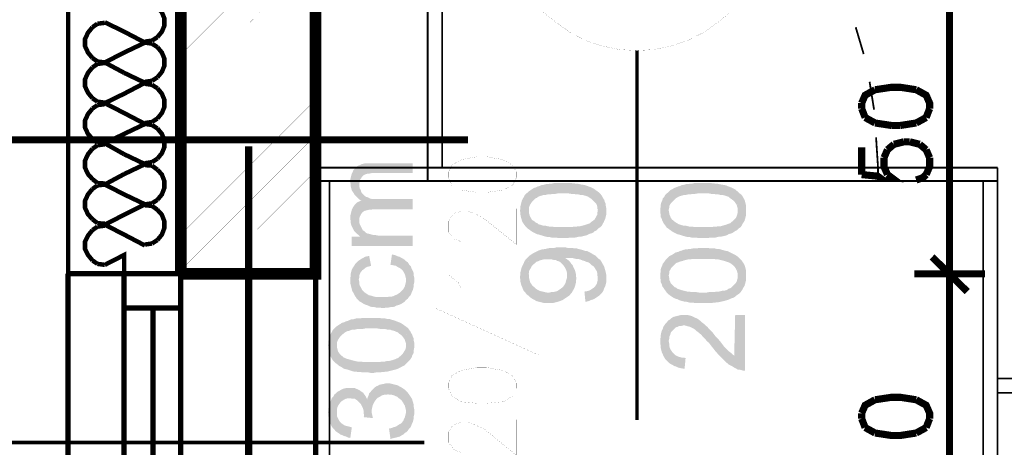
# Model space of a CAD drawing. Header units: millimetres. Extents: x -14047 to 49934, y -21523 to 14989.
# Tile 75 of 201: x 261 to 436, y 6058 to 6134. Entities that reach past the tile are written whole.
import ezdxf

# ---------------------------------------------------------------- set-up
doc = ezdxf.new("R2010")
doc.units = ezdxf.units.MM
doc.layers.add('H', color=7, linetype='Continuous')
doc.layers.add('P', color=7, linetype='Continuous')

msp = doc.modelspace()

# ---------------------------------------------------------------- hatches: boundary and pattern name
at = {"layer": 'H', "linetype": 'Continuous'}
for points in [[(321.314, 6102.237), (321.049, 6102.502), (320.784, 6102.767), (320.519, 6103.027), (320.345, 6103.292), (320.17, 6103.557), (319.99, 6103.822), (319.905, 6104.177), (319.815, 6104.527), (319.815, 6104.881), (319.725, 6105.231), (319.725, 6105.761), (319.815, 6106.116), (319.905, 6106.556), (319.99, 6106.821), (320.17, 6107.171), (320.255, 6107.436), (320.519, 6107.701), (320.609, 6107.881), (320.874, 6108.056), (321.139, 6108.231), (321.404, 6108.321), (321.754, 6108.496), (322.109, 6108.586), (322.459, 6108.671), (322.814, 6108.671), (323.254, 6108.671), (330.838, 6108.671), (330.838, 6106.911), (323.519, 6106.911), (323.079, 6106.821), (322.814, 6106.821), (322.549, 6106.731), (322.109, 6106.556), (321.844, 6106.291), (321.669, 6106.026), (321.489, 6105.761), (321.404, 6105.411), (321.314, 6105.056), (321.314, 6104.966)], [(321.669, 6101.972), (321.314, 6102.237), (321.314, 6104.966), (321.314, 6104.527), (321.404, 6104.177), (321.579, 6103.912), (321.669, 6103.557)], [(351.295, 6097.033), (351.12, 6097.208), (350.855, 6097.472), (350.59, 6097.827), (350.415, 6098.092), (350.24, 6098.442), (350.15, 6098.797), (350.061, 6099.062), (349.976, 6099.502), (349.976, 6099.852), (349.886, 6100.207), (349.976, 6100.647), (349.976, 6101.002), (350.061, 6101.352), (350.15, 6101.707), (350.24, 6102.057), (350.415, 6102.412), (350.59, 6102.677), (350.765, 6103.027), (351.03, 6103.292), (351.295, 6103.472), (351.56, 6103.737), (351.825, 6103.912), (352.09, 6104.087), (352.355, 6104.262), (352.705, 6104.352), (353.06, 6104.527), (353.415, 6104.617), (353.765, 6104.792), (354.03, 6104.792), (354.295, 6104.881), (354.645, 6104.966), (354.91, 6104.966), (355.265, 6105.056), (355.62, 6105.056), (355.97, 6105.146), (356.41, 6105.146), (356.765, 6105.146), (357.205, 6105.146), (357.999, 6105.146), (358.439, 6105.146), (358.879, 6105.146), (359.674, 6105.056), (360.024, 6105.056), (360.379, 6104.966), (360.734, 6104.881), (361.349, 6104.792), (361.614, 6104.707), (361.879, 6104.617), (362.584, 6104.352), (362.939, 6104.177), (363.199, 6103.997), (363.819, 6103.557), (363.729, 6100.297), (363.644, 6100.647), (363.644, 6100.912), (363.554, 6101.267), (363.379, 6101.532), (363.114, 6101.792), (362.849, 6102.057), (362.584, 6102.322), (362.319, 6102.502), (362.054, 6102.677), (361.879, 6102.767), (361.614, 6102.852), (361.259, 6102.942), (360.994, 6103.027), (360.644, 6103.027), (360.289, 6103.117), (359.849, 6103.117), (359.499, 6103.207), (359.054, 6103.207), (358.529, 6103.292), (358.084, 6103.292), (357.559, 6103.292), (357.03, 6103.292), (356.59, 6103.292), (356.145, 6103.207), (355.705, 6103.207), (355.265, 6103.117), (354.825, 6103.117), (354.47, 6103.027), (354.12, 6103.027), (353.855, 6102.942), (353.5, 6102.852), (353.325, 6102.767), (353.06, 6102.677), (352.885, 6102.502), (352.62, 6102.412), (352.355, 6102.147), (352.09, 6101.882), (351.915, 6101.617), (351.735, 6101.352), (351.56, 6101.002), (351.47, 6100.737), (351.47, 6100.382), (351.47, 6100.207)], [(376.252, 6097.033), (375.987, 6097.208), (375.812, 6097.472), (375.547, 6097.827), (375.372, 6098.092), (375.192, 6098.442), (375.107, 6098.797), (374.927, 6099.062), (374.927, 6099.502), (374.842, 6099.852), (374.842, 6100.207), (374.842, 6100.647), (374.927, 6101.002), (374.927, 6101.352), (375.017, 6101.707), (375.192, 6102.057), (375.282, 6102.412), (375.547, 6102.677), (375.722, 6103.027), (375.987, 6103.292), (376.252, 6103.472), (376.517, 6103.737), (376.692, 6103.912), (377.047, 6104.087), (377.312, 6104.262), (377.577, 6104.352), (378.017, 6104.527), (378.367, 6104.617), (378.722, 6104.792), (378.897, 6104.792), (379.252, 6104.881), (379.517, 6104.966), (379.866, 6104.966), (380.221, 6105.056), (380.571, 6105.056), (380.926, 6105.146), (381.276, 6105.146), (381.721, 6105.146), (382.161, 6105.146), (382.956, 6105.146), (383.396, 6105.146), (383.746, 6105.146), (384.541, 6105.056), (384.896, 6105.056), (385.246, 6104.966), (385.601, 6104.881), (386.216, 6104.792), (386.571, 6104.707), (386.746, 6104.617), (387.45, 6104.352), (387.805, 6104.177), (388.155, 6103.997), (388.685, 6103.557), (388.595, 6100.297), (388.595, 6100.647), (388.51, 6100.912), (388.42, 6101.267), (388.245, 6101.532), (388.07, 6101.792), (387.805, 6102.057), (387.45, 6102.322), (387.186, 6102.502), (387.011, 6102.677), (386.746, 6102.767), (386.481, 6102.852), (386.216, 6102.942), (385.866, 6103.027), (385.511, 6103.027), (385.161, 6103.117), (384.806, 6103.117), (384.366, 6103.207), (383.926, 6103.207), (383.481, 6103.292), (382.956, 6103.292), (382.511, 6103.292), (381.986, 6103.292), (381.456, 6103.292), (381.016, 6103.207), (380.571, 6103.207), (380.131, 6103.117), (379.782, 6103.117), (379.427, 6103.027), (379.072, 6103.027), (378.812, 6102.942), (378.457, 6102.852), (378.192, 6102.767), (378.017, 6102.677), (377.752, 6102.502), (377.577, 6102.412), (377.312, 6102.147), (377.047, 6101.882), (376.782, 6101.617), (376.607, 6101.352), (376.427, 6101.002), (376.427, 6100.737), (376.342, 6100.382), (376.342, 6100.207)], [(321.314, 6098.532), (321.314, 6101.882), (321.669, 6101.972), (321.669, 6103.557), (321.844, 6103.292), (322.109, 6103.027), (322.284, 6102.852), (322.549, 6102.677), (322.899, 6102.587), (323.164, 6102.412), (323.519, 6102.322), (323.959, 6102.322), (324.399, 6102.322), (330.838, 6102.322), (330.838, 6100.472), (323.784, 6100.472), (323.344, 6100.382), (322.989, 6100.382), (322.639, 6100.297), (322.284, 6100.207), (322.019, 6100.032), (321.754, 6099.767), (321.579, 6099.502), (321.404, 6099.147), (321.314, 6098.797)], [(357.559, 6095.358), (357.115, 6095.358), (356.765, 6095.358), (356.325, 6095.443), (355.53, 6095.443), (355.175, 6095.533), (354.825, 6095.533), (354.47, 6095.623), (354.12, 6095.708), (353.855, 6095.798), (353.5, 6095.888), (353.325, 6095.973), (352.885, 6096.063), (352.53, 6096.238), (352.18, 6096.418), (351.915, 6096.593), (351.295, 6097.033), (351.47, 6100.207), (351.47, 6099.852), (351.56, 6099.592), (351.65, 6099.237), (351.825, 6098.972), (352, 6098.617), (352.265, 6098.442), (352.53, 6098.267), (352.705, 6098.092), (352.97, 6098.002), (353.15, 6097.827), (353.765, 6097.647), (354.03, 6097.562), (354.385, 6097.562), (354.735, 6097.472), (355.175, 6097.387), (355.53, 6097.387), (356.41, 6097.298), (356.85, 6097.298), (358.084, 6097.298), (358.614, 6097.298), (359.054, 6097.298), (359.499, 6097.387), (359.939, 6097.387), (360.289, 6097.472), (360.644, 6097.472), (360.994, 6097.562), (361.349, 6097.647), (361.614, 6097.737), (361.879, 6097.827), (362.144, 6097.912), (362.319, 6098.002), (362.494, 6098.177), (362.759, 6098.357), (363.114, 6098.617), (363.289, 6098.882), (363.464, 6099.237), (363.644, 6099.502), (363.644, 6099.852), (363.729, 6100.207), (363.819, 6103.557), (364.084, 6103.292), (364.259, 6103.117), (364.524, 6102.767), (364.699, 6102.412), (364.879, 6102.147), (364.964, 6101.792), (365.143, 6101.442), (365.143, 6101.087), (365.228, 6100.737), (365.228, 6100.297), (365.228, 6099.852), (365.228, 6099.502), (365.143, 6099.147), (365.053, 6098.797), (364.879, 6098.442), (364.789, 6098.177), (364.614, 6097.912), (364.434, 6097.562), (364.169, 6097.298), (363.909, 6097.123), (363.644, 6096.858), (363.464, 6096.678), (363.199, 6096.593), (363.024, 6096.418), (362.759, 6096.238), (362.409, 6096.153), (362.144, 6096.063), (361.879, 6095.888), (361.174, 6095.708), (360.819, 6095.623), (360.469, 6095.623), (359.674, 6095.443), (358.794, 6095.443), (358.349, 6095.358), (357.909, 6095.358)], [(382.511, 6095.358), (382.071, 6095.358), (381.631, 6095.358), (381.191, 6095.443), (380.396, 6095.443), (380.041, 6095.533), (379.692, 6095.533), (379.337, 6095.623), (379.072, 6095.708), (378.722, 6095.798), (378.457, 6095.888), (378.192, 6095.973), (377.842, 6096.063), (377.487, 6096.238), (377.132, 6096.418), (376.867, 6096.593), (376.252, 6097.033), (376.342, 6100.207), (376.427, 6099.852), (376.427, 6099.592), (376.607, 6099.237), (376.692, 6098.972), (376.957, 6098.617), (377.222, 6098.442), (377.397, 6098.267), (377.662, 6098.092), (377.842, 6098.002), (378.102, 6097.827), (378.632, 6097.647), (378.987, 6097.562), (379.337, 6097.562), (379.692, 6097.472), (380.041, 6097.387), (380.396, 6097.387), (381.276, 6097.298), (381.806, 6097.298), (383.041, 6097.298), (383.481, 6097.298), (383.926, 6097.298), (384.366, 6097.387), (384.806, 6097.387), (385.246, 6097.472), (385.601, 6097.472), (385.951, 6097.562), (386.216, 6097.647), (386.571, 6097.737), (386.746, 6097.827), (387.011, 6097.912), (387.275, 6098.002), (387.45, 6098.177), (387.715, 6098.357), (387.98, 6098.617), (388.245, 6098.882), (388.42, 6099.237), (388.51, 6099.502), (388.595, 6099.852), (388.595, 6100.207), (388.685, 6103.557), (388.95, 6103.292), (389.215, 6103.117), (389.48, 6102.767), (389.655, 6102.412), (389.83, 6102.147), (389.92, 6101.792), (390.01, 6101.442), (390.095, 6101.087), (390.095, 6100.737), (390.095, 6100.297), (390.095, 6099.852), (390.095, 6099.502), (390.01, 6099.147), (389.92, 6098.797), (389.83, 6098.442), (389.655, 6098.177), (389.48, 6097.912), (389.305, 6097.562), (389.125, 6097.298), (388.86, 6097.123), (388.595, 6096.858), (388.335, 6096.678), (388.155, 6096.593), (387.89, 6096.418), (387.625, 6096.238), (387.365, 6096.153), (387.011, 6096.063), (386.746, 6095.888), (386.131, 6095.708), (385.686, 6095.623), (385.336, 6095.623), (384.631, 6095.443), (383.746, 6095.443), (383.306, 6095.358), (382.866, 6095.358)], [(321.489, 6095.623), (321.224, 6095.888), (320.959, 6096.063), (320.699, 6096.328), (320.434, 6096.593), (320.255, 6096.943), (320.08, 6097.298), (319.905, 6097.647), (319.815, 6098.002), (319.815, 6098.357), (319.725, 6098.707), (319.725, 6098.882), (319.725, 6099.327), (319.815, 6099.677), (319.905, 6100.032), (319.99, 6100.382), (320.17, 6100.737), (320.255, 6100.912), (320.434, 6101.177), (320.699, 6101.442), (320.959, 6101.707), (321.314, 6101.882), (321.314, 6098.532), (321.314, 6098.177), (321.404, 6097.827), (321.579, 6097.472)], [(319.99, 6093.948), (319.99, 6095.623), (321.489, 6095.623), (321.579, 6097.472), (321.754, 6097.123), (321.929, 6096.768), (322.194, 6096.593), (322.459, 6096.328), (322.814, 6096.153), (323.254, 6096.063), (323.519, 6095.973), (323.874, 6095.888), (324.224, 6095.888), (324.664, 6095.798), (330.838, 6095.798), (330.838, 6093.948)], [(321.139, 6084.334), (320.874, 6084.599), (320.699, 6084.864), (320.519, 6085.129), (320.434, 6085.304), (320.255, 6085.659), (320.08, 6085.919), (319.99, 6086.274), (319.905, 6086.629), (319.815, 6086.979), (319.725, 6087.334), (319.725, 6087.684), (319.725, 6087.864), (319.725, 6088.304), (319.815, 6088.654), (319.815, 6089.094), (319.905, 6089.449), (319.99, 6089.714), (320.17, 6090.068), (320.345, 6090.328), (320.519, 6090.593), (320.609, 6090.773), (320.874, 6091.038), (321.139, 6091.298), (321.404, 6091.478), (321.669, 6091.653), (322.019, 6091.828), (322.284, 6092.008), (322.639, 6092.093), (323.079, 6092.183), (323.429, 6090.418), (323.079, 6090.328), (322.724, 6090.243), (322.374, 6090.068), (322.109, 6089.804), (321.844, 6089.624), (321.579, 6089.274), (321.404, 6088.919), (321.314, 6088.654), (321.314, 6088.304), (321.224, 6087.949)], [(329.603, 6084.334), (329.603, 6087.864), (329.603, 6088.214), (329.513, 6088.569), (329.428, 6088.919), (329.248, 6089.274), (329.073, 6089.539), (328.898, 6089.714), (328.723, 6089.889), (328.458, 6090.068), (328.103, 6090.243), (327.838, 6090.418), (327.399, 6090.508), (327.049, 6090.593), (326.869, 6090.593), (327.134, 6092.448), (327.489, 6092.358), (327.838, 6092.268), (328.193, 6092.093), (328.543, 6092.008), (328.808, 6091.828), (329.163, 6091.653), (329.428, 6091.478), (329.693, 6091.213), (329.958, 6091.038), (330.223, 6090.593), (330.483, 6090.328), (330.573, 6090.068), (330.748, 6089.714), (330.928, 6089.359), (331.013, 6089.009), (331.013, 6088.654), (331.103, 6088.304), (331.103, 6087.949), (331.103, 6087.509), (331.013, 6087.154), (331.013, 6086.804), (330.928, 6086.449), (330.838, 6086.099), (330.663, 6085.744), (330.573, 6085.479), (330.398, 6085.129), (330.133, 6084.864), (329.958, 6084.599)], [(363.729, 6084.949), (363.729, 6088.304), (363.644, 6088.744), (363.644, 6089.094), (363.554, 6089.449), (363.379, 6089.714), (363.114, 6090.153), (362.849, 6090.418), (362.584, 6090.593), (362.319, 6090.858), (362.054, 6091.038), (361.704, 6091.123), (361.349, 6091.298), (360.994, 6091.388), (360.554, 6091.563), (360.204, 6091.653), (359.849, 6091.653), (359.499, 6091.743), (359.144, 6091.828), (358.349, 6091.828), (357.909, 6091.828), (357.734, 6090.328), (357.559, 6090.593), (357.38, 6090.773), (357.115, 6091.038), (356.85, 6091.213), (356.5, 6091.298), (356.235, 6091.478), (355.88, 6091.478), (355.53, 6091.563), (355.09, 6091.563), (354.47, 6091.563), (354.12, 6091.563), (353.765, 6091.478), (353.415, 6091.388), (353.06, 6091.213), (352.795, 6091.123), (352.53, 6090.858), (352.355, 6090.773), (352.09, 6090.508), (351.915, 6090.243), (351.735, 6089.889), (351.56, 6089.624), (351.47, 6089.274), (351.47, 6088.919), (351.385, 6092.008), (351.65, 6092.268), (351.915, 6092.448), (352.18, 6092.623), (352.885, 6092.978), (353.235, 6093.153), (353.5, 6093.243), (353.765, 6093.328), (354.385, 6093.418), (354.735, 6093.503), (355.175, 6093.593), (355.53, 6093.593), (355.97, 6093.593), (356.325, 6093.683), (356.85, 6093.683), (357.205, 6093.683), (357.644, 6093.683), (358.084, 6093.683), (358.439, 6093.593), (359.234, 6093.593), (359.584, 6093.503), (360.024, 6093.503), (360.289, 6093.418), (360.644, 6093.328), (360.994, 6093.243), (361.259, 6093.153), (361.524, 6093.063), (361.789, 6093.063), (362.144, 6092.888), (362.494, 6092.713), (362.759, 6092.533), (363.114, 6092.358), (363.379, 6092.183), (363.644, 6091.918), (363.909, 6091.653), (364.169, 6091.478), (364.349, 6091.213), (364.524, 6090.858), (364.699, 6090.593), (364.879, 6090.243), (364.964, 6089.889), (365.053, 6089.624), (365.143, 6089.274), (365.228, 6088.834), (365.228, 6088.479), (365.228, 6088.304), (365.228, 6087.864), (365.228, 6087.509), (365.143, 6087.154), (365.053, 6086.804), (364.879, 6086.449), (364.789, 6086.184), (364.614, 6085.834), (364.434, 6085.569), (364.259, 6085.394), (363.994, 6085.129)], [(376.252, 6085.394), (375.987, 6085.659), (375.812, 6085.919), (375.547, 6086.274), (375.372, 6086.539), (375.192, 6086.804), (375.107, 6087.154), (374.927, 6087.509), (374.927, 6087.864), (374.842, 6088.214), (374.842, 6088.654), (374.842, 6089.094), (374.927, 6089.449), (374.927, 6089.804), (375.017, 6090.153), (375.192, 6090.508), (375.282, 6090.773), (375.547, 6091.123), (375.722, 6091.388), (375.987, 6091.653), (376.252, 6091.918), (376.517, 6092.183), (376.692, 6092.268), (377.047, 6092.448), (377.312, 6092.623), (377.577, 6092.798), (378.017, 6092.888), (378.367, 6093.063), (378.722, 6093.153), (378.897, 6093.243), (379.252, 6093.328), (379.517, 6093.328), (379.866, 6093.418), (380.221, 6093.418), (380.571, 6093.503), (380.926, 6093.503), (381.276, 6093.503), (381.721, 6093.593), (382.161, 6093.593), (382.956, 6093.593), (383.396, 6093.593), (383.746, 6093.503), (384.541, 6093.503), (384.896, 6093.418), (385.246, 6093.418), (385.601, 6093.328), (386.216, 6093.153), (386.571, 6093.063), (386.746, 6093.063), (387.45, 6092.713), (387.805, 6092.533), (388.155, 6092.358), (388.685, 6092.008), (388.595, 6088.654), (388.595, 6089.009), (388.51, 6089.359), (388.42, 6089.624), (388.245, 6089.978), (388.07, 6090.243), (387.805, 6090.508), (387.45, 6090.773), (387.186, 6090.948), (387.011, 6091.038), (386.746, 6091.123), (386.481, 6091.213), (386.216, 6091.298), (385.866, 6091.388), (385.511, 6091.478), (385.161, 6091.563), (384.806, 6091.563), (384.366, 6091.653), (383.926, 6091.653), (383.481, 6091.653), (382.956, 6091.653), (382.511, 6091.653), (381.986, 6091.653), (381.456, 6091.653), (381.016, 6091.653), (380.571, 6091.653), (380.131, 6091.563), (379.782, 6091.563), (379.427, 6091.478), (379.072, 6091.388), (378.812, 6091.298), (378.457, 6091.213), (378.192, 6091.123), (378.017, 6091.038), (377.752, 6090.948), (377.577, 6090.858), (377.312, 6090.593), (377.047, 6090.328), (376.782, 6090.068), (376.607, 6089.714), (376.427, 6089.449), (376.427, 6089.094), (376.342, 6088.744), (376.342, 6088.654)], [(355, 6083.804), (354.56, 6083.804), (354.205, 6083.804), (353.855, 6083.894), (353.5, 6083.979), (353.15, 6084.069), (352.795, 6084.159), (352.53, 6084.334), (352.18, 6084.509), (351.915, 6084.689), (351.65, 6084.864), (351.385, 6085.129), (351.03, 6085.394), (350.855, 6085.659), (350.59, 6085.919), (350.415, 6086.274), (350.325, 6086.539), (350.15, 6086.894), (350.061, 6087.244), (349.976, 6087.599), (349.976, 6087.949), (349.886, 6088.304), (349.886, 6088.479), (349.976, 6088.919), (349.976, 6089.274), (350.061, 6089.624), (350.15, 6089.978), (350.24, 6090.243), (350.415, 6090.593), (350.59, 6090.948), (350.68, 6091.213), (350.855, 6091.478), (351.12, 6091.743), (351.385, 6092.008), (351.47, 6088.744), (351.47, 6088.389), (351.56, 6088.039), (351.65, 6087.684), (351.735, 6087.419), (352, 6087.069), (352.18, 6086.804), (352.445, 6086.629), (352.705, 6086.364), (352.97, 6086.184), (353.325, 6086.009), (353.59, 6085.919), (353.94, 6085.834), (354.735, 6085.659), (355.09, 6085.659), (355.44, 6085.744), (355.795, 6085.744), (356.145, 6085.834), (356.5, 6085.919), (356.765, 6086.099), (357.03, 6086.274), (357.38, 6086.539), (357.644, 6086.804), (357.819, 6087.069), (357.999, 6087.419), (358.084, 6087.774), (358.174, 6088.039), (358.264, 6088.389), (358.264, 6084.864), (357.999, 6084.689), (357.734, 6084.509), (357.47, 6084.334), (356.765, 6084.069), (356.06, 6083.894), (355.705, 6083.804), (355.355, 6083.804)], [(358.264, 6084.864), (358.264, 6088.654), (358.264, 6089.094), (358.174, 6089.449), (358.084, 6089.714), (357.909, 6090.068), (357.734, 6090.328), (357.909, 6091.828), (358.174, 6091.653), (358.529, 6091.388), (358.794, 6091.123), (358.969, 6090.858), (359.234, 6090.593), (359.319, 6090.328), (359.499, 6089.978), (359.674, 6089.624), (359.764, 6089.274), (359.849, 6088.919), (359.849, 6088.569), (359.939, 6088.214), (359.849, 6087.864), (359.849, 6087.509), (359.764, 6087.154), (359.674, 6086.804), (359.584, 6086.539), (359.409, 6086.184), (359.234, 6085.919), (359.054, 6085.569), (358.794, 6085.304), (358.529, 6085.039)], [(382.511, 6083.804), (382.071, 6083.804), (381.631, 6083.804), (381.191, 6083.804), (380.396, 6083.894), (380.041, 6083.894), (379.692, 6083.979), (379.337, 6084.069), (379.072, 6084.069), (378.722, 6084.159), (378.457, 6084.244), (378.192, 6084.334), (377.842, 6084.509), (377.487, 6084.599), (377.132, 6084.774), (376.867, 6084.949), (376.252, 6085.394), (376.342, 6088.654), (376.427, 6088.304), (376.427, 6087.949), (376.607, 6087.599), (376.692, 6087.334), (376.957, 6087.069), (377.222, 6086.804), (377.397, 6086.629), (377.662, 6086.539), (377.842, 6086.364), (378.102, 6086.274), (378.632, 6086.099), (378.987, 6086.009), (379.337, 6085.919), (379.692, 6085.834), (380.041, 6085.834), (380.396, 6085.744), (381.276, 6085.744), (381.806, 6085.659), (383.041, 6085.659), (383.481, 6085.744), (383.926, 6085.744), (384.366, 6085.744), (384.806, 6085.834), (385.246, 6085.834), (385.601, 6085.919), (385.951, 6086.009), (386.216, 6086.009), (386.571, 6086.099), (386.746, 6086.184), (387.011, 6086.364), (387.275, 6086.449), (387.45, 6086.539), (387.715, 6086.804), (387.98, 6087.069), (388.245, 6087.334), (388.42, 6087.599), (388.51, 6087.949), (388.595, 6088.214), (388.595, 6088.569), (388.685, 6092.008), (388.95, 6091.743), (389.215, 6091.478), (389.48, 6091.123), (389.655, 6090.858), (389.83, 6090.508), (389.92, 6090.243), (390.01, 6089.889), (390.095, 6089.539), (390.095, 6089.094), (390.095, 6088.744), (390.095, 6088.304), (390.095, 6087.949), (390.01, 6087.599), (389.92, 6087.244), (389.83, 6086.894), (389.655, 6086.629), (389.48, 6086.274), (389.305, 6086.009), (389.125, 6085.744), (388.86, 6085.479), (388.595, 6085.304), (388.335, 6085.129), (388.155, 6084.949), (387.89, 6084.774), (387.625, 6084.689), (387.365, 6084.599), (387.011, 6084.424), (386.746, 6084.334), (386.131, 6084.159), (385.686, 6084.069), (385.336, 6083.979), (384.631, 6083.894), (383.746, 6083.804), (383.306, 6083.804), (382.866, 6083.804)], [(325.459, 6082.924), (324.664, 6083.009), (324.314, 6083.009), (323.959, 6083.099), (323.609, 6083.099), (323.254, 6083.189), (322.899, 6083.364), (322.639, 6083.454), (322.374, 6083.539), (322.019, 6083.719), (321.754, 6083.894), (321.404, 6084.069), (321.139, 6084.334), (321.224, 6087.949), (321.314, 6087.599), (321.314, 6087.244), (321.404, 6086.894), (321.579, 6086.629), (321.754, 6086.274), (321.929, 6086.009), (322.194, 6085.744), (322.459, 6085.569), (322.724, 6085.394), (322.989, 6085.214), (323.344, 6085.129), (323.694, 6085.039), (323.959, 6084.949), (324.399, 6084.864), (324.844, 6084.864), (325.284, 6084.864), (325.899, 6084.864), (326.254, 6084.864), (326.694, 6084.949), (327.049, 6084.949), (327.399, 6085.039), (327.754, 6085.214), (328.018, 6085.304), (328.278, 6085.479), (328.543, 6085.659), (328.808, 6085.919), (329.073, 6086.184), (329.248, 6086.449), (329.428, 6086.804), (329.513, 6087.154), (329.603, 6087.509), (329.603, 6087.864), (329.603, 6084.334), (329.428, 6084.069), (329.163, 6083.894), (328.898, 6083.719), (328.543, 6083.539), (328.278, 6083.454), (327.928, 6083.364), (327.664, 6083.189), (327.309, 6083.099), (326.959, 6083.099), (326.519, 6083.009), (326.164, 6083.009), (325.724, 6082.924)], [(361.524, 6084.069), (361.349, 6085.834), (361.789, 6085.919), (362.144, 6086.009), (362.494, 6086.184), (362.759, 6086.364), (363.024, 6086.539), (363.199, 6086.714), (363.379, 6086.979), (363.554, 6087.244), (363.644, 6087.599), (363.729, 6087.949), (363.729, 6088.304), (363.729, 6084.949), (363.464, 6084.774), (363.199, 6084.599), (362.849, 6084.424), (362.494, 6084.334), (362.144, 6084.159), (361.789, 6084.069)], [(389.48, 6071.811), (389.215, 6071.901), (388.775, 6071.991), (388.595, 6071.991), (388.335, 6072.166), (387.98, 6072.341), (387.715, 6072.516), (387.365, 6072.696), (387.011, 6072.871), (386.746, 6073.136), (386.571, 6073.221), (386.391, 6073.401), (386.131, 6073.666), (385.421, 6074.371), (385.161, 6074.636), (384.896, 6074.986), (384.631, 6075.25), (384.366, 6075.605), (384.011, 6076.045), (383.481, 6076.75), (383.131, 6077.015), (382.866, 6077.37), (382.336, 6077.895), (382.161, 6078.16), (381.896, 6078.34), (381.721, 6078.515), (381.456, 6078.69), (381.276, 6078.865), (380.836, 6079.22), (380.486, 6079.395), (380.131, 6079.57), (379.782, 6079.66), (379.517, 6079.75), (379.162, 6079.835), (378.987, 6079.835), (378.632, 6079.75), (378.192, 6079.75), (377.927, 6079.57), (377.577, 6079.485), (377.312, 6079.22), (377.132, 6079.045), (376.867, 6078.78), (376.692, 6078.515), (376.607, 6078.16), (376.427, 6077.81), (376.427, 6077.455), (376.342, 6077.105), (376.252, 6080.72), (376.607, 6080.895), (376.867, 6081.16), (377.132, 6081.335), (377.487, 6081.425), (377.842, 6081.515), (378.192, 6081.6), (378.547, 6081.69), (378.897, 6081.69), (379.337, 6081.69), (379.692, 6081.69), (380.396, 6081.515), (380.751, 6081.335), (381.101, 6081.16), (381.366, 6081.07), (381.631, 6080.895), (381.986, 6080.63), (382.246, 6080.365), (382.601, 6080.1), (382.776, 6079.925), (382.956, 6079.75), (383.216, 6079.57), (383.396, 6079.31), (383.661, 6079.045), (383.926, 6078.78), (384.191, 6078.515), (384.451, 6078.16), (384.716, 6077.81), (385.071, 6077.455), (385.246, 6077.28), (385.601, 6076.84), (385.866, 6076.485), (386.131, 6076.135), (386.391, 6075.87), (386.656, 6075.605), (386.836, 6075.425), (387.011, 6075.25), (387.45, 6074.901), (387.715, 6074.636), (387.98, 6074.456), (388.155, 6081.69), (389.92, 6081.69), (389.92, 6071.811)], [(317.26, 6073.046), (316.995, 6073.221), (316.73, 6073.486), (316.465, 6073.841), (316.29, 6074.196), (316.11, 6074.456), (316.025, 6074.811), (315.935, 6075.165), (315.845, 6075.515), (315.845, 6075.87), (315.76, 6076.31), (315.845, 6076.66), (315.845, 6077.105), (315.935, 6077.455), (316.025, 6077.81), (316.11, 6078.075), (316.29, 6078.425), (316.465, 6078.69), (316.64, 6079.045), (316.905, 6079.31), (317.17, 6079.57), (317.435, 6079.75), (317.7, 6079.925), (317.965, 6080.1), (318.23, 6080.28), (318.58, 6080.365), (318.935, 6080.545), (319.285, 6080.63), (319.64, 6080.805), (319.905, 6080.895), (320.17, 6080.895), (320.434, 6080.985), (320.784, 6081.07), (321.139, 6081.07), (321.489, 6081.07), (321.844, 6081.16), (322.284, 6081.16), (322.639, 6081.16), (323.079, 6081.16), (323.874, 6081.16), (324.314, 6081.16), (324.754, 6081.16), (325.549, 6081.07), (325.899, 6081.07), (326.254, 6080.985), (326.604, 6080.985), (327.224, 6080.805), (327.489, 6080.72), (327.754, 6080.63), (328.458, 6080.365), (328.808, 6080.19), (329.073, 6080.015), (329.693, 6079.57), (329.603, 6076.31), (329.603, 6076.66), (329.513, 6076.925), (329.428, 6077.28), (329.248, 6077.545), (328.988, 6077.895), (328.723, 6078.16), (328.458, 6078.34), (328.193, 6078.6), (327.928, 6078.69), (327.754, 6078.78), (327.489, 6078.865), (327.134, 6078.955), (326.869, 6079.045), (326.519, 6079.045), (326.164, 6079.13), (325.724, 6079.22), (325.369, 6079.22), (324.929, 6079.22), (324.399, 6079.31), (323.959, 6079.31), (323.429, 6079.31), (322.899, 6079.31), (322.459, 6079.31), (322.019, 6079.22), (321.579, 6079.22), (321.139, 6079.22), (320.699, 6079.13), (320.345, 6079.045), (319.99, 6079.045), (319.725, 6078.955), (319.465, 6078.865), (319.11, 6078.78), (318.935, 6078.69), (318.67, 6078.515), (318.58, 6078.425), (318.23, 6078.16), (317.965, 6077.895), (317.785, 6077.63), (317.61, 6077.37), (317.435, 6077.015), (317.345, 6076.75), (317.345, 6076.395), (317.345, 6076.31)], [(379.162, 6072.166), (378.812, 6072.166), (378.367, 6072.251), (378.017, 6072.341), (377.662, 6072.516), (377.312, 6072.606), (377.047, 6072.781), (376.692, 6072.961), (376.427, 6073.136), (376.252, 6073.311), (375.987, 6073.576), (375.722, 6073.841), (375.372, 6074.456), (375.282, 6074.721), (375.107, 6075.075), (375.017, 6075.425), (374.927, 6075.78), (374.927, 6076.135), (374.842, 6076.575), (374.842, 6076.925), (374.842, 6077.455), (374.927, 6077.81), (374.927, 6078.16), (375.017, 6078.6), (375.107, 6078.865), (375.282, 6079.22), (375.372, 6079.57), (375.722, 6080.1), (375.987, 6080.365), (376.252, 6080.72), (376.342, 6077.015), (376.427, 6076.575), (376.427, 6076.22), (376.517, 6075.87), (376.692, 6075.515), (376.867, 6075.25), (377.047, 6074.986), (377.397, 6074.636), (377.662, 6074.456), (378.017, 6074.281), (378.367, 6074.196), (378.632, 6074.106), (379.072, 6074.106), (379.337, 6074.016)], [(323.429, 6071.371), (322.989, 6071.461), (322.639, 6071.461), (322.194, 6071.461), (321.404, 6071.546), (321.049, 6071.546), (320.699, 6071.636), (320.345, 6071.636), (319.99, 6071.726), (319.725, 6071.811), (319.465, 6071.901), (319.2, 6071.991), (318.755, 6072.076), (318.405, 6072.251), (318.14, 6072.431), (317.785, 6072.606), (317.26, 6073.046), (317.345, 6076.31), (317.345, 6075.955), (317.435, 6075.605), (317.525, 6075.25), (317.7, 6074.986), (317.875, 6074.721), (318.14, 6074.456), (318.405, 6074.281), (318.58, 6074.106), (318.845, 6074.016), (319.02, 6073.931), (319.64, 6073.751), (319.905, 6073.666), (320.255, 6073.576), (320.609, 6073.486), (321.049, 6073.401), (321.404, 6073.401), (322.284, 6073.311), (322.724, 6073.311), (323.959, 6073.311), (324.489, 6073.311), (324.929, 6073.311), (325.369, 6073.401), (325.814, 6073.401), (326.164, 6073.486), (326.519, 6073.486), (326.869, 6073.576), (327.224, 6073.666), (327.489, 6073.751), (327.754, 6073.841), (327.928, 6073.931), (328.193, 6074.016), (328.368, 6074.196), (328.723, 6074.456), (328.988, 6074.721), (329.163, 6074.986), (329.338, 6075.25), (329.513, 6075.515), (329.603, 6075.87), (329.603, 6076.22), (329.693, 6079.57), (329.958, 6079.395), (330.133, 6079.13), (330.398, 6078.78), (330.573, 6078.425), (330.748, 6078.16), (330.838, 6077.81), (331.013, 6077.455), (331.013, 6077.105), (331.103, 6076.75), (331.103, 6076.395), (331.103, 6075.955), (331.013, 6075.515), (331.013, 6075.165), (330.928, 6074.811), (330.748, 6074.546), (330.663, 6074.196), (330.483, 6073.931), (330.308, 6073.666), (330.043, 6073.401), (329.778, 6073.136), (329.513, 6072.871), (329.338, 6072.696), (329.073, 6072.606), (328.808, 6072.431), (328.633, 6072.341), (328.278, 6072.166), (328.018, 6072.076), (327.754, 6071.991), (327.049, 6071.811), (326.694, 6071.726), (326.339, 6071.636), (325.549, 6071.546), (324.664, 6071.461), (324.224, 6071.461), (323.784, 6071.371)], [(329.603, 6064.492), (329.603, 6064.847), (329.513, 6065.197), (329.428, 6065.552), (329.248, 6065.817), (329.073, 6066.167), (328.898, 6066.432), (328.723, 6066.612), (328.368, 6066.872), (328.103, 6067.137), (327.838, 6067.227), (327.489, 6067.402), (327.134, 6067.492), (326.784, 6067.492), (326.429, 6067.582), (326.074, 6067.492), (325.724, 6067.492), (325.369, 6067.402), (325.104, 6067.227), (324.754, 6067.052), (324.489, 6066.872), (324.134, 6066.432), (323.959, 6066.167), (323.784, 6065.817), (323.694, 6065.552), (323.609, 6065.197), (323.519, 6064.757), (323.519, 6064.582), (323.519, 6068.286), (323.784, 6068.551), (323.959, 6068.726), (324.314, 6068.991), (324.579, 6069.076), (324.844, 6069.256), (325.194, 6069.341), (325.634, 6069.431), (325.989, 6069.521), (326.339, 6069.521), (326.784, 6069.521), (327.134, 6069.431), (327.489, 6069.341), (327.838, 6069.256), (328.193, 6069.166), (328.458, 6068.991), (328.808, 6068.816), (329.073, 6068.636), (329.338, 6068.461), (329.603, 6068.196)], [(319.725, 6059.818), (319.285, 6059.908), (318.935, 6060.083), (318.58, 6060.173), (318.23, 6060.347), (317.965, 6060.437), (317.61, 6060.702), (317.345, 6060.877), (317.08, 6061.052), (316.905, 6061.317), (316.55, 6061.672), (316.375, 6061.937), (316.2, 6062.287), (316.11, 6062.552), (316.025, 6062.907), (315.935, 6063.257), (315.845, 6063.612), (315.845, 6063.962), (315.76, 6064.407), (315.845, 6064.757), (315.845, 6065.112), (315.935, 6065.462), (316.025, 6065.817), (316.11, 6066.167), (316.29, 6066.522), (316.465, 6066.962), (316.73, 6067.227), (316.905, 6067.582), (317.17, 6067.756), (317.345, 6064.407), (317.345, 6064.052), (317.345, 6063.697), (317.525, 6063.347), (317.7, 6062.992), (317.875, 6062.727), (318.23, 6062.377), (318.495, 6062.202), (318.755, 6062.022), (319.11, 6061.937), (319.465, 6061.847), (319.905, 6061.757), (319.99, 6061.672)], [(322.194, 6063.787), (322.109, 6064.142), (322.109, 6064.582), (322.019, 6064.932), (321.929, 6065.197), (321.754, 6065.552), (321.579, 6065.902), (321.314, 6066.167), (321.049, 6066.432), (320.784, 6066.612), (320.519, 6066.787), (320.17, 6066.787), (319.725, 6066.872), (319.285, 6066.872), (318.935, 6066.787), (318.58, 6066.612), (318.315, 6066.432), (318.05, 6066.257), (317.785, 6065.902), (317.61, 6065.642), (317.435, 6065.287), (317.345, 6064.932), (317.345, 6064.582), (317.345, 6064.407), (317.17, 6067.756), (317.435, 6068.021), (317.785, 6068.196), (318.05, 6068.371), (318.405, 6068.551), (318.755, 6068.636), (319.11, 6068.726), (319.465, 6068.726), (319.725, 6068.726), (320.08, 6068.726), (320.434, 6068.726), (320.784, 6068.551), (321.049, 6068.461), (321.404, 6068.286), (321.754, 6068.021), (322.019, 6067.846), (322.194, 6067.582)], [(323.784, 6063.347), (322.109, 6063.522), (322.194, 6063.787), (322.194, 6067.582), (322.459, 6067.227), (322.639, 6066.872), (322.724, 6066.697), (322.814, 6067.052), (322.989, 6067.402), (323.079, 6067.756), (323.344, 6068.021), (323.519, 6068.286), (323.519, 6064.582), (323.519, 6064.317), (323.609, 6063.962), (323.694, 6063.522)], [(326.869, 6059.643), (326.604, 6061.497), (327.049, 6061.582), (327.489, 6061.757), (327.838, 6061.847), (328.103, 6062.022), (328.368, 6062.202), (328.723, 6062.377), (328.898, 6062.552), (329.163, 6062.907), (329.248, 6063.172), (329.428, 6063.522), (329.513, 6063.877), (329.603, 6064.227), (329.603, 6064.492), (329.603, 6068.196), (329.958, 6067.846), (330.223, 6067.492), (330.398, 6067.227), (330.573, 6066.962), (330.748, 6066.612), (330.838, 6066.257), (330.928, 6065.992), (331.013, 6065.642), (331.013, 6065.287), (331.103, 6064.847), (331.103, 6064.492), (331.103, 6064.052), (331.013, 6063.697), (331.013, 6063.347), (330.928, 6062.992), (330.838, 6062.642), (330.663, 6062.287), (330.573, 6062.022), (330.398, 6061.672), (330.133, 6061.407), (329.958, 6061.142), (329.693, 6060.877), (329.428, 6060.702), (329.163, 6060.437), (328.808, 6060.262), (328.543, 6060.083), (328.193, 6059.998), (327.928, 6059.908), (327.489, 6059.818), (327.134, 6059.733)]]:
    msp.add_hatch(color=256, dxfattribs=at).paths.add_polyline_path(points)

# ---------------------------------------------------------------- linework, layer by layer
at = {"layer": 'P'}
for points, const_width in [([(336.042, 6187.86), (336.042, 6107.881), (333.483, 6107.881)], 0.32), ([(333.483, 6107.881), (333.483, 6187.86)], 0.315), ([(289.569, 6089.009), (313.555, 6089.009), (313.555, 6139.007)], 2.065), ([(289.569, 6139.007), (289.569, 6089.009)], 2.065), ([(289.569, 6089.009), (269.551, 6089.009), (269.551, 6139.007), (289.569, 6139.007), (289.569, 6089.009)], 0.795), ([(289.569, 6127.898), (300.677, 6139.007)], 0.015), ([(289.569, 6121.369), (301.652, 6133.453), (307.026, 6139.007)], 0.015), ([(289.569, 6115.02), (301.652, 6127.104), (313.555, 6139.007)], 0.015), ([(426.25, 6089.804), (426.25, 6138.037)], 1.27), ([(285.424, 6131.073), (286.219, 6132.043), (286.659, 6133.098), (286.659, 6134.423), (286.219, 6135.482), (285.424, 6136.452)], 0.795), ([(354.03, 6135.482), (356.41, 6133.628), (358.879, 6131.863), (361.614, 6130.453), (364.614, 6129.483), (367.608, 6128.868), (370.698, 6128.688), (373.692, 6128.868), (376.692, 6129.483), (379.692, 6130.453), (382.426, 6131.863), (384.981, 6133.628), (387.275, 6135.482)], 0.015), ([(273.871, 6132.833), (273.081, 6131.863), (272.551, 6130.718), (272.551, 6129.483), (273.081, 6128.338), (273.871, 6127.368)], 0.795), ([(274.756, 6133.453), (273.871, 6132.833)], 0.795), ([(276.075, 6133.628), (274.756, 6133.453)], 0.795), ([(276.075, 6133.718), (279.515, 6132.043)], 0.795), ([(283.219, 6130.103), (279.515, 6132.043)], 0.795), ([(293.713, 6112.815), (301.652, 6120.754), (313.555, 6132.658)], 0.015), ([(409.587, 6132.833), (410.997, 6128.073)], 0.32), ([(283.219, 6130.278), (284.454, 6130.453)], 0.795), ([(284.454, 6130.453), (285.424, 6131.073)], 0.795), ([(279.515, 6128.338), (283.219, 6130.103)], 0.795), ([(284.454, 6129.923), (283.219, 6130.103)], 0.795), ([(285.424, 6129.308), (284.454, 6129.923)], 0.795), ([(285.424, 6123.929), (286.219, 6124.899), (286.659, 6125.959), (286.659, 6127.278), (286.219, 6128.338), (285.424, 6129.308)], 0.795), ([(370.698, 6062.992), (370.698, 6128.688)], 0.635), ([(273.871, 6127.368), (274.756, 6126.749)], 0.795), ([(279.515, 6128.338), (276.075, 6126.574)], 0.795), ([(273.871, 6125.694), (273.081, 6124.724), (272.551, 6123.574), (272.551, 6122.339), (273.081, 6121.194), (273.871, 6120.224)], 0.795), ([(274.756, 6126.309), (273.871, 6125.694)], 0.795), ([(274.756, 6126.749), (276.075, 6126.574)], 0.795), ([(276.075, 6126.484), (274.756, 6126.309)], 0.795), ([(276.075, 6126.574), (279.515, 6124.724)], 0.795), ([(300.062, 6112.815), (301.652, 6114.405), (313.555, 6126.309)], 0.015), ([(283.219, 6122.959), (279.515, 6124.724)], 0.795), ([(283.219, 6123.134), (284.454, 6123.309)], 0.795), ([(284.454, 6123.309), (285.424, 6123.929)], 0.795), ([(279.515, 6121.019), (283.219, 6122.959)], 0.795), ([(284.454, 6122.604), (283.219, 6122.784)], 0.795), ([(285.424, 6121.989), (284.454, 6122.604)], 0.795), ([(285.424, 6116.61), (286.219, 6117.58), (286.659, 6118.64), (286.659, 6119.959), (286.219, 6121.019), (285.424, 6121.989)], 0.795), ([(413.022, 6121.724), (411.262, 6120.754), (410.642, 6119.345)], 1.27), ([(412.052, 6123.134), (412.847, 6118.195)], 0.32), ([(420.341, 6121.724), (417.521, 6122.164), (415.937, 6122.164), (413.022, 6121.724)], 1.27), ([(422.726, 6118.375), (422.726, 6119.345), (422.106, 6120.754), (420.341, 6121.724)], 1.27), ([(273.871, 6120.224), (274.756, 6119.61)], 0.795), ([(279.515, 6121.019), (276.075, 6119.345)], 0.795), ([(273.871, 6118.375), (273.081, 6117.405), (272.551, 6116.255), (272.551, 6115.02), (273.081, 6113.875), (273.871, 6112.995)], 0.795), ([(274.756, 6118.99), (273.871, 6118.375)], 0.795), ([(274.756, 6119.61), (276.075, 6119.43)], 0.795), ([(276.075, 6119.165), (274.756, 6118.99)], 0.795), ([(276.075, 6119.345), (279.515, 6117.58)], 0.795), ([(306.411, 6112.815), (313.555, 6119.959)], 0.015), ([(410.642, 6119.345), (410.642, 6118.375)], 1.27), ([(410.642, 6118.375), (411.262, 6116.785)], 1.27), ([(422.106, 6116.785), (422.726, 6118.375)], 1.27), ([(283.219, 6115.64), (279.515, 6117.58)], 0.795), ([(284.454, 6115.99), (285.424, 6116.61)], 0.795), ([(411.262, 6116.785), (413.022, 6115.815)], 1.27), ([(420.341, 6115.815), (422.106, 6116.785)], 1.27), ([(279.515, 6113.875), (283.219, 6115.64)], 0.795), ([(283.219, 6115.815), (284.454, 6115.99)], 0.795), ([(284.454, 6115.465), (283.219, 6115.64)], 0.795), ([(285.424, 6114.845), (284.454, 6115.465)], 0.795), ([(285.424, 6109.466), (286.219, 6110.436), (286.659, 6111.496), (286.659, 6112.815), (286.219, 6113.875), (285.424, 6114.845)], 0.795), ([(413.022, 6115.815), (415.937, 6115.375)], 1.27), ([(415.937, 6115.375), (417.521, 6115.375)], 1.27), ([(417.521, 6115.375), (420.341, 6115.815)], 1.27), ([(340.627, 6112.815), (249.534, 6112.815)], 1.27), ([(273.871, 6112.995), (274.756, 6112.29)], 0.795), ([(279.515, 6113.875), (276.075, 6112.201)], 0.795), ([(312.761, 6112.815), (313.555, 6113.61)], 0.015), ([(413.202, 6113.26), (413.552, 6107.881)], 0.315), ([(273.871, 6111.231), (273.081, 6110.261), (272.551, 6109.116), (272.551, 6107.881), (273.081, 6106.731), (273.871, 6105.851)], 0.795), ([(274.756, 6111.846), (273.871, 6111.231)], 0.795), ([(274.756, 6112.29), (276.075, 6112.201)], 0.795), ([(276.075, 6112.026), (274.756, 6111.846)], 0.795), ([(276.075, 6112.201), (279.515, 6110.261)], 0.795), ([(289.569, 6108.671), (293.713, 6112.815)], 0.015), ([(289.569, 6102.322), (300.062, 6112.815)], 0.015), ([(289.569, 6095.973), (306.411, 6112.815)], 0.015), ([(289.569, 6089.624), (312.761, 6112.815)], 0.015), ([(301.652, 6111.671), (301.652, 6048.179)], 1.27), ([(410.642, 6111.496), (410.642, 6106.646)], 1.27), ([(414.612, 6109.641), (415.227, 6111.056)], 1.27), ([(415.227, 6111.056), (416.377, 6112.026)], 1.27), ([(416.377, 6112.026), (418.136, 6112.465)], 1.27), ([(418.136, 6112.465), (419.196, 6112.465)], 1.27), ([(419.196, 6112.465), (420.961, 6112.026)], 1.27), ([(420.961, 6112.026), (422.106, 6111.056)], 1.27), ([(422.106, 6111.056), (422.726, 6109.641)], 1.27), ([(283.219, 6108.496), (279.515, 6110.261)], 0.795), ([(284.454, 6108.851), (285.424, 6109.466)], 0.795), ([(337.187, 6106.116), (337.802, 6104.707), (339.392, 6103.912), (342.212, 6103.472), (343.976, 6103.472), (346.886, 6103.912), (348.561, 6104.707), (349.271, 6106.116), (349.271, 6107.086), (348.561, 6108.321), (346.886, 6109.291), (343.976, 6109.821), (342.212, 6109.821), (339.392, 6109.291), (337.802, 6108.321), (337.187, 6107.086), (337.187, 6106.116)], 0.015), ([(414.612, 6108.056), (414.612, 6109.641)], 1.27), ([(422.726, 6109.641), (422.726, 6108.056)], 1.27), ([(279.515, 6106.731), (283.219, 6108.496)], 0.795), ([(283.219, 6108.671), (284.454, 6108.851)], 0.795), ([(284.454, 6108.231), (283.219, 6108.321)], 0.795), ([(285.424, 6107.526), (284.454, 6108.231)], 0.795), ([(313.555, 6107.881), (313.555, 5977.899)], 0.32), ([(313.555, 6107.881), (333.483, 6107.881)], 0.315), ([(333.483, 6107.881), (333.483, 6105.496)], 0.32), ([(333.483, 6107.881), (413.552, 6107.881)], 0.315), ([(413.552, 6105.496), (413.552, 6107.881)], 0.32), ([(413.552, 6107.881), (434.804, 6107.881)], 0.315), ([(415.227, 6106.646), (414.612, 6108.056)], 1.27), ([(422.726, 6108.056), (422.106, 6106.646)], 1.27), ([(434.804, 6107.881), (434.804, 5977.899)], 0.315), ([(273.871, 6105.851), (274.756, 6105.146)], 0.795), ([(279.515, 6106.731), (276.075, 6104.881)], 0.795), ([(285.424, 6102.147), (286.219, 6103.117), (286.659, 6104.262), (286.659, 6105.496), (286.219, 6106.646), (285.424, 6107.526)], 0.795), ([(295.303, 6089.009), (313.555, 6107.261)], 0.015), ([(410.642, 6106.646), (415.937, 6106.116), (415.227, 6106.646)], 1.27), ([(422.106, 6106.646), (421.576, 6106.116), (420.341, 6105.676)], 1.27), ([(273.871, 6104.087), (273.081, 6103.117), (272.551, 6101.972), (272.551, 6100.737), (273.081, 6099.592), (273.871, 6098.707)], 0.795), ([(274.756, 6104.707), (273.871, 6104.087)], 0.795), ([(274.756, 6105.146), (276.075, 6105.056)], 0.795), ([(276.075, 6104.881), (274.756, 6104.707)], 0.795), ([(276.075, 6104.881), (279.515, 6103.117)], 0.795), ([(333.483, 6105.496), (313.555, 6105.496)], 0.315), ([(313.555, 6105.496), (316.025, 6105.496)], 0.315), ([(316.025, 6105.496), (316.025, 5977.899)], 0.32), ([(333.483, 6105.496), (413.552, 6105.496)], 0.315), ([(434.804, 6105.496), (413.552, 6105.496)], 0.315), ([(432.249, 5977.899), (432.249, 6105.496)], 0.32), ([(283.219, 6101.352), (279.515, 6103.117)], 0.795), ([(279.515, 6099.502), (283.219, 6101.352)], 0.795), ([(283.219, 6101.352), (284.454, 6101.532)], 0.795), ([(284.454, 6101.087), (283.219, 6101.177)], 0.795), ([(284.454, 6101.532), (285.424, 6102.147)], 0.795), ([(285.424, 6100.382), (284.454, 6101.087)], 0.795), ([(279.515, 6099.502), (276.075, 6097.737)], 0.795), ([(285.424, 6095.003), (286.219, 6095.973), (286.659, 6097.123), (286.659, 6098.357), (286.219, 6099.502), (285.424, 6100.382)], 0.795), ([(301.652, 6089.009), (313.555, 6100.912)], 0.015), ([(340.007, 6094.738), (339.392, 6094.738), (338.247, 6095.183), (337.802, 6095.623), (337.187, 6096.418), (337.187, 6098.357), (337.802, 6099.327), (338.247, 6099.767), (339.392, 6100.117), (340.627, 6100.117), (341.772, 6099.767), (343.536, 6098.797), (349.271, 6094.213), (349.271, 6100.562)], 0.015), ([(273.871, 6098.707), (274.756, 6098.002)], 0.795), ([(274.756, 6097.387), (273.871, 6096.768)], 0.795), ([(274.756, 6098.002), (276.075, 6097.912)], 0.795), ([(276.075, 6097.562), (274.756, 6097.387)], 0.795), ([(276.075, 6097.737), (279.515, 6095.973)], 0.795), ([(273.871, 6096.768), (273.081, 6095.798), (272.551, 6094.738), (272.551, 6093.418), (273.081, 6092.358), (273.871, 6091.388)], 0.795), ([(283.219, 6094.033), (279.515, 6095.973)], 0.795), ([(283.219, 6094.213), (284.454, 6094.388)], 0.795), ([(284.454, 6094.388), (285.424, 6095.003)], 0.795), ([(308.001, 6089.009), (313.555, 6094.563)], 0.015), ([(279.515, 6089.009), (279.515, 6092.358), (276.075, 6090.593)], 0.795), ([(429.425, 6085.834), (423.166, 6092.008)], 1.27), ([(423.166, 6092.008), (429.425, 6085.834)], 1.27), ([(273.871, 6091.388), (274.756, 6090.773)], 0.795), ([(274.756, 6090.773), (276.075, 6090.593)], 0.795), ([(426.25, 6086.804), (426.25, 6091.213)], 1.27), ([(426.25, 6091.213), (426.25, 6086.804)], 1.27), ([(269.551, 6089.009), (269.551, 6028.957)], 0.955), ([(269.551, 6028.957), (313.555, 6028.957), (313.555, 6089.009), (269.551, 6089.009)], 0.95), ([(279.515, 6089.009), (279.515, 6028.957)], 0.95), ([(289.569, 6089.009), (289.569, 6028.957)], 0.95), ([(339.392, 6086.449), (338.952, 6087.419), (337.187, 6088.834), (349.271, 6088.834)], 0.015), ([(432.599, 6089.009), (419.991, 6089.009)], 1.27), ([(419.991, 6089.009), (432.599, 6089.009)], 1.27), ([(426.25, 6029.662), (426.25, 6088.039)], 1.27), ([(279.515, 6082.924), (289.569, 6082.924)], 0.95), ([(284.629, 6082.924), (284.629, 6034.866)], 0.955), ([(334.983, 6082.834), (353.235, 6074.546)], 0.015), ([(337.187, 6068.636), (337.802, 6067.227), (339.392, 6066.257), (342.212, 6065.992), (343.976, 6065.992), (346.886, 6066.257), (348.561, 6067.227), (349.271, 6068.636), (349.271, 6069.606), (348.561, 6070.931), (346.886, 6071.811), (343.976, 6072.341), (342.212, 6072.341), (339.392, 6071.811), (337.802, 6070.931), (337.187, 6069.606), (337.187, 6068.636)], 0.015), ([(434.804, 6070.401), (454.736, 6070.401)], 0.315), ([(434.804, 6070.401), (434.804, 5977.899)], 0.315), ([(420.341, 6066.612), (417.521, 6067.052), (415.937, 6067.052), (413.022, 6066.612)], 1.27), ([(454.736, 6067.846), (434.804, 6067.846)], 0.32), ([(413.022, 6066.612), (411.262, 6065.642), (410.642, 6064.227)], 1.27), ([(422.726, 6063.257), (422.726, 6064.227), (422.106, 6065.642), (420.341, 6066.612)], 1.27), ([(410.642, 6064.227), (410.642, 6063.257)], 1.27), ([(340.007, 6057.263), (339.392, 6057.263), (338.247, 6057.703), (337.802, 6058.233), (337.187, 6059.028), (337.187, 6060.877), (337.802, 6061.847), (338.247, 6062.202), (339.392, 6062.642), (340.627, 6062.642), (341.772, 6062.202), (343.536, 6061.407), (349.271, 6056.733), (349.271, 6063.082)], 0.015), ([(410.642, 6063.257), (411.262, 6061.672)], 1.27), ([(422.106, 6061.672), (422.726, 6063.257)], 1.27), ([(411.262, 6061.672), (413.022, 6060.702)], 1.27), ([(413.022, 6060.702), (415.937, 6060.262), (417.521, 6060.262), (420.341, 6060.702)], 1.27), ([(420.341, 6060.702), (422.106, 6061.672)], 1.27), ([(332.868, 6059.028), (211.969, 6059.028)], 0.635)]:
    msp.add_lwpolyline(points, dxfattribs=dict(at, const_width=const_width))

doc.saveas('drawing.dxf')
